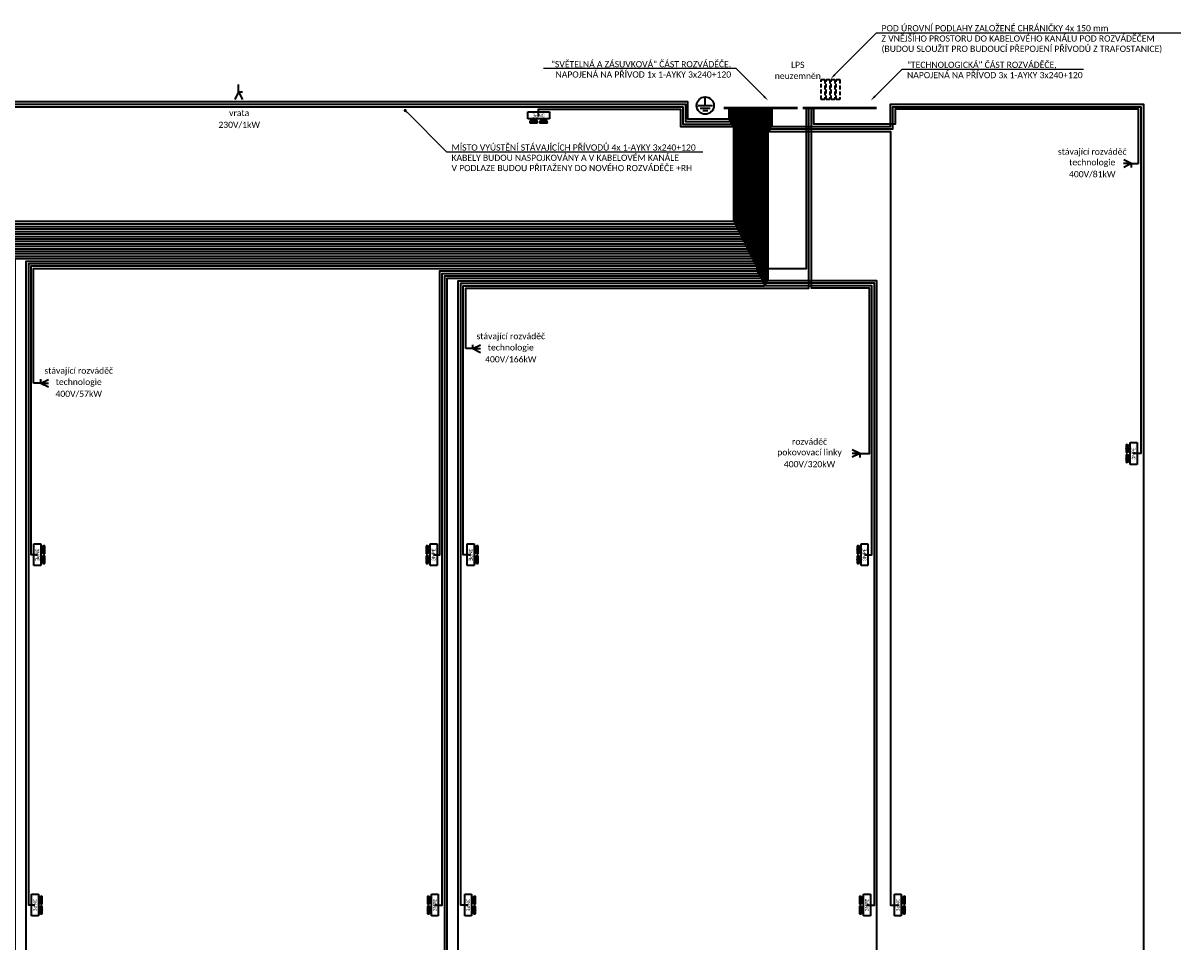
# Model space of a CAD drawing. Header units: millimetres. Extents: x 888143 to 1496244, y -180350 to -113621.
# Tile 6 of 11: x 950425 to 997314, y -158039 to -120811. Entities that reach past the tile are written whole.
import ezdxf
from ezdxf import colors
from ezdxf.entities.mleader import LeaderData, LeaderLine
from ezdxf.enums import TextEntityAlignment as Align
from ezdxf.math import Vec2, Vec3

# ---------------------------------------------------------------- set-up
doc = ezdxf.new("R2010")
doc.units = ezdxf.units.MM
doc.header["$LTSCALE"] = 50
doc.linetypes.add('ČÁRKOVANÁ2', pattern=[9.525, 6.35, -3.175])
for name, color, linetype, lineweight in [('E-LPS', 1, 'Continuous', 35), ('E-p_vo', 7, 'Continuous', 35), ('E-přístroje', 7, 'Continuous', 35), ('E-rozváděče', 7, 'Continuous', 35), ('E-spotřebiče', 7, 'Continuous', 35), ('E-texty', 7, 'Continuous', 35), ('E-uzemnění', 7, 'Continuous', 35)]:
    doc.layers.add(name, color=color, linetype=linetype, lineweight=lineweight)
doc.styles.get("Standard").update_dxf_attribs({"font": 'CALIBRI.TTF'})

# ---------------------------------------------------------------- blocks, each defined once
blk = doc.blocks.new('Zásuvková skříň 400V')
for p, q in [((-220, 70), (220, 70)), ((-220, -70), (-220, 70)), ((220, 70), (220, -70)), ((220, -70), (-220, -70))]:
    blk.add_line(p, q)
at = {"color": 0, "linetype": 'ByBlock'}
for p, q in [((-20, 150), (-180, 150)), ((180, 150), (20, 150))]:
    blk.add_line(p, q, dxfattribs=at)
for centre, major_axis, start_param, end_param in [((-100, 150), (-56.6, 56.6), 0.785398, 3.926991), ((-100, 150), (-53.2, 53.2), 0.785398, 3.926991), ((-100, 150), (-48.9, -48.9), -0.785398, 2.356194), ((-100, 150), (-44.7, -44.7), -0.785398, 2.356194), ((-100, 150), (-40.4, -40.4), -0.785398, 2.356194), ((-100, 150), (-36.2, 36.2), 0.785398, 3.926991), ((-100, 150), (-31.9, 31.9), 0.785398, 3.926991), ((-100, 150), (-27.7, 27.7), 0.785398, 3.926991), ((-100, 150), (-23.4, -23.4), -0.785398, 2.356194), ((-100, 150), (-19.1, 19.1), 0.785398, 3.926991), ((-100, 150), (-14.9, -14.9), -0.785398, 2.356194), ((-100, 150), (-10.6, 10.6), 0.785398, 3.926991), ((-100, 150), (-6.39, -6.39), -0.785398, 2.356194), ((-100, 150), (-2.13, 2.13), 0.785398, 3.926991), ((100, 150), (-56.6, 56.6), 0.785398, 3.926991), ((100, 150), (-53.2, 53.2), 0.785398, 3.926991), ((100, 150), (-48.9, -48.9), -0.785398, 2.356194), ((100, 150), (-44.7, -44.7), -0.785398, 2.356194), ((100, 150), (-40.4, -40.4), -0.785398, 2.356194), ((100, 150), (-36.2, 36.2), 0.785398, 3.926991), ((100, 150), (-31.9, 31.9), 0.785398, 3.926991), ((100, 150), (-27.7, 27.7), 0.785398, 3.926991), ((100, 150), (-23.4, -23.4), -0.785398, 2.356194), ((100, 150), (-19.1, 19.1), 0.785398, 3.926991), ((100, 150), (-14.9, -14.9), -0.785398, 2.356194), ((100, 150), (-10.6, 10.6), 0.785398, 3.926991), ((100, 150), (-6.39, -6.39), -0.785398, 2.356194), ((100, 150), (-2.13, 2.13), 0.785398, 3.926991)]:
    blk.add_ellipse(centre, major_axis=major_axis, ratio=1, start_param=start_param, end_param=end_param, dxfattribs=at)
blk.add_text('3NPE', height=75).set_placement((0, 0), align=Align.MIDDLE_CENTER)
blk = doc.blocks.new('Vývod 3F')
at = {"color": 0, "linetype": 'ByBlock', "lineweight": -2, "ltscale": 25}
for q in [(0, 0), (98.16, 53.06), (200.62, 51.62), (201.04, 0), (200.62, -51.62)]:
    blk.add_line((98.16, 0), q, dxfattribs=at)
blk = doc.blocks.new('Vývod 1F')
at = {"color": 0, "linetype": 'ByBlock', "lineweight": -2, "ltscale": 25}
for q in [(0, 0), (98.16, 53.06), (200.62, 51.62), (200.62, -51.62)]:
    blk.add_line((98.16, 0), q, dxfattribs=at)
blk = doc.blocks.new('Uzemnění')
at = {"color": 0, "linetype": 'ByBlock', "ltscale": 10}
for p, q in [((-150, 0), (150, 0)), ((0, 0), (0, 150)), ((-100, -50), (100, -50)), ((-50, -100), (50, -100))]:
    blk.add_line(p, q, dxfattribs=at)
blk.add_circle((0, 0), 175, dxfattribs=at)
blk = doc.blocks.new('_Dot')
at = {"color": 0, "linetype": 'ByBlock', "lineweight": -2}
blk.add_line((-0.5, 0), (-1, 0), dxfattribs=at)
at = {"color": 0, "linetype": 'ByBlock', "const_width": 0.5}
blk.add_lwpolyline([(-0.25, 0, 1), (0.25, 0, 1)], format="xyb", close=True, dxfattribs=at)

msp = doc.modelspace()

# ---------------------------------------------------------------- linework, layer by layer
at = {"layer": 'E-p_vo', "linetype": 'ČÁRKOVANÁ2', "ltscale": 0.5}
for points in [[(982900, -123900), (982750, -123900), (982750, -123100), (982900, -123100)], [(983100, -123900), (982950, -123900), (982950, -123100), (983100, -123100)], [(983300, -123900), (983150, -123900), (983150, -123100), (983300, -123100)], [(983500, -123900), (983350, -123900), (983350, -123100), (983500, -123100)]]:
    msp.add_lwpolyline(points, close=True, dxfattribs=at)
at = {"layer": 'E-p_vo'}
for points in [[(897650, -134300), (897650, -132700), (923400, -132700), (923400, -129050), (979300, -129050), (979300, -124250)], [(914300, -167450), (914300, -166350), (917000, -166350), (917000, -164250), (919050, -164250), (919050, -159500), (924350, -159500), (924350, -129250), (979400, -129250), (979400, -124250)], [(916650, -164150), (918950, -164150), (918950, -159400), (924250, -159400), (924250, -129150), (979350, -129150), (979350, -124250)], [(918300, -132600), (923300, -132600), (923300, -128950), (979250, -128950), (979250, -124250)], [(979200, -124250), (979200, -128850), (922550, -128850), (922550, -124150), (922350, -124150)], [(979000, -124250), (979000, -124700), (977350, -124700), (977350, -124000), (925950, -124000), (925950, -125600), (924400, -125600)], [(929300, -124300), (929300, -124100), (977250, -124100), (977250, -124800), (979050, -124800), (979050, -124250)], [(929300, -169800), (929300, -170050), (950000, -170050), (950000, -130250), (979900, -130250), (979900, -124250)], [(932800, -145150), (932800, -144950), (949600, -144950), (949600, -129850), (979700, -129850), (979700, -124250)], [(932800, -132300), (932800, -132050), (949100, -132050), (949100, -129350), (979450, -129350), (979450, -124250)], [(943300, -124500), (943300, -124200), (977150, -124200), (977150, -124900), (979100, -124900), (979100, -124250)], [(943300, -169700), (943300, -169950), (949900, -169950), (949900, -130150), (979850, -130150), (979850, -124250)], [(945000, -132300), (945000, -132150), (949200, -132150), (949200, -129450), (979500, -129450), (979500, -124250)], [(946800, -176350), (946800, -176600), (950100, -176600), (950100, -176600), (950100, -130350), (979950, -130350), (979950, -124250)], [(946800, -145300), (946800, -145050), (949700, -145050), (949700, -129950), (979750, -129950), (979750, -124250)], [(946800, -132550), (946800, -132250), (949300, -132250), (949300, -129550), (979550, -129550), (979550, -124250)], [(949550, -156550), (949800, -156550), (949800, -130050), (979800, -130050), (979800, -124250)], [(950800, -170750), (950550, -170750), (950550, -130450), (980000, -130450), (980000, -124250)], [(950900, -156550), (950650, -156550), (950650, -130550), (980050, -130550), (980050, -124250)], [(951000, -142350), (950750, -142350), (950750, -130650), (980100, -130650), (980100, -124250)], [(950850, -135400), (950850, -130750), (982150, -130750), (982150, -124250)], [(967050, -142350), (967300, -142350), (967300, -130850), (980150, -130850), (980150, -124250)], [(967150, -170750), (967500, -170750), (967500, -131050), (980250, -131050), (980250, -124250)], [(968300, -170750), (968050, -170750), (968050, -131250), (980350, -131250), (980350, -124250)], [(968450, -156550), (968150, -156550), (968150, -131350), (980400, -131350), (980400, -124250)], [(968550, -142350), (968250, -142350), (968250, -131450), (980450, -131450), (980450, -124250)], [(968350, -134000), (968350, -131550), (982250, -131550), (982250, -124250)], [(971300, -124600), (971300, -124300), (977050, -124300), (977050, -125000), (979150, -125000), (979150, -124250)], [(984500, -142350), (984800, -142350), (984800, -131450), (980500, -131450), (980500, -124250)], [(984600, -156550), (984900, -156550), (984900, -131350), (980550, -131350), (980550, -124250)], [(984700, -170750), (985000, -170750), (985000, -131250), (980600, -131250), (980600, -124250)], [(980650, -124250), (980650, -125200), (985550, -125200), (985550, -156550), (985900, -156550)], [(980700, -124250), (980700, -125100), (985650, -125100), (985650, -124200), (995700, -124200), (995700, -138250), (995400, -138250)], [(980750, -124250), (980750, -125000), (985550, -125000), (985550, -124100), (995800, -124100), (995800, -172750), (995450, -172750)], [(984600, -138250), (984700, -138250), (984700, -131550), (982350, -131550), (982350, -124250)], [(995600, -126500), (995600, -124300), (985750, -124300), (985750, -124900), (982450, -124900), (982450, -124250)], [(926350, -157450), (926050, -157450), (926050, -144850), (949500, -144850), (949500, -129750), (979650, -129750), (979650, -124300)], [(932800, -144150), (932800, -144400), (949400, -144400), (949400, -129650), (979600, -129650), (979600, -124300)], [(964300, -176200), (967600, -176200), (967600, -131150), (980300, -131150), (980300, -124300)], [(967100, -156550), (967400, -156550), (967400, -130950), (980200, -130950), (980200, -124300)]]:
    msp.add_lwpolyline(points, dxfattribs=at)
at = {"layer": 'E-rozváděče', "const_width": 100}
for points in [[(981800, -124250), (978800, -124250)], [(985000, -124250), (982000, -124250)]]:
    msp.add_lwpolyline(points, dxfattribs=at)

# ---------------------------------------------------------------- block references
at = {"layer": 'E-přístroje', "xscale": 2, "yscale": 2, "zscale": 2}
for p, rotation in [((971300, -124550), 180), ((995400, -138250), 90), ((951000, -142350), 270), ((967050, -142350), 90), ((968550, -142350), 270), ((984500, -142350), 90), ((950900, -156550), 270), ((967100, -156550), 90), ((968450, -156550), 270), ((984600, -156550), 90), ((985850, -156550), 270)]:
    msp.add_blockref('Zásuvková skříň 400V', p, dxfattribs=dict(at, rotation=rotation))
at = {"layer": 'E-spotřebiče', "xscale": 3, "yscale": 3, "zscale": 3}
for name, p, rotation in [('Vývod 1F', (959150, -123300), 270), ('Vývod 3F', (995600, -126500), 180), ('Vývod 3F', (984600, -138250), 180)]:
    msp.add_blockref(name, p, dxfattribs=dict(at, rotation=rotation))
for p in [(968350, -134000), (950850, -135400)]:
    msp.add_blockref('Vývod 3F', p, dxfattribs=at)
at = {"layer": 'E-uzemnění', "xscale": 2, "yscale": 2, "zscale": 2}
msp.add_blockref('Uzemnění', (978050, -124150), dxfattribs=at)

# ---------------------------------------------------------------- texts
at = {"layer": 'E-LPS'}
for s, p in [('LPS', (981800, -122500)), ('neuzemněn', (981800, -122950))]:
    msp.add_text(s, height=250, dxfattribs=at).set_placement(p, align=Align.MIDDLE_CENTER)
at = {"layer": 'E-texty', "ltscale": 0.02}
for s, p in [('vrata', (959175, -124450)), ('230V/1kW', (959175, -124931)), ('stávající rozváděč', (993725, -126019)), ('technologie', (993725, -126450)), ('400V/81kW', (993725, -126931)), ('stávající rozváděč', (970175, -133493)), ('technologie', (970175, -133950)), ('400V/166kW', (970175, -134431)), ('stávající rozváděč', (952675, -134893)), ('technologie', (952675, -135350)), ('400V/57kW', (952675, -135831)), ('rozváděč', (982275, -137769)), ('pokovovací linky', (982275, -138200)), ('400V/320kW', (982275, -138681))]:
    msp.add_text(s, height=250, dxfattribs=at).set_placement(p, align=Align.MIDDLE_CENTER)

# ---------------------------------------------------------------- leaders
at = {"layer": 'E-texty'}
ml = msp.add_multileader_mtext('Standard', dxfattribs=at)
ml.set_content('POD ÚROVNÍ PODLAHY ZALOŽENÉ CHRÁNIČKY 4x 150 mm\\PZ VNĚJŠÍHO PROSTORU DO KABELOVÉHO KANÁLU POD ROZVÁDĚČEM\\P(BUDOU SLOUŽIT PRO BUDOUCÍ PŘEPOJENÍ PŘÍVODŮ Z TRAFOSTANICE)', color=256)
ml.set_leader_properties()
ml.build(insert=Vec2(0, 0))
ml.multileader.update_dxf_attribs({"text_left_attachment_type": 6, "text_right_attachment_type": 6, "dogleg_length": 0, "arrow_head_size": 250, "scale": 50})
ctx = ml.context
ctx.base_point, ctx.scale, ctx.char_height, ctx.arrow_head_size, ctx.landing_gap_size, ctx.plane_origin = Vec3(984992, -121208), 50, 250, 250, 200, Vec3(982550, -123650)
ctx.left_attachment, ctx.right_attachment = 6, 6
notes = []
notes.append((ctx, [(0, (1, 1, 0), (984992, -121208), (1, 0), 0, [(0, [(983125, -123075)], 0, [])])]))
ctx.mtext.insert, ctx.mtext.line_spacing_style, ctx.mtext.flow_direction = Vec3(985192, -120892), 2, 5
ml = msp.add_multileader_mtext('Standard', dxfattribs=at)
ml.set_content('"SVĚTELNÁ A ZÁSUVKOVÁ" ČÁST ROZVÁDĚČE,\\PNAPOJENÁ NA PŘÍVOD 1x 1-AYKY 3x240+120', color=256)
ml.set_leader_properties()
ml.build(insert=Vec2(0, 0))
ml.multileader.update_dxf_attribs({"text_left_attachment_type": 6, "text_right_attachment_type": 6, "dogleg_length": 0, "arrow_head_size": 250, "scale": 50})
ctx = ml.context
ctx.base_point, ctx.scale, ctx.char_height, ctx.arrow_head_size, ctx.landing_gap_size, ctx.plane_origin = Vec3(971583, -122650), 50, 250, 250, 200, Vec3(980600, -123950)
ctx.left_attachment, ctx.right_attachment, ctx.text_align_type = 6, 6, 2
notes.append((ctx, [(0, (1, 1, 0), (979300, -122650), (-1, 0), 0, [(0, [(980600, -123950)], 0, [])])]))
ctx.mtext.insert, ctx.mtext.alignment, ctx.mtext.line_spacing_style, ctx.mtext.flow_direction = Vec3(979100, -122350), 3, 2, 5
ml = msp.add_multileader_mtext('Standard', dxfattribs=at)
ml.set_content('"TECHNOLOGICKÁ" ČÁST ROZVÁDĚČE,\\PNAPOJENÁ NA PŘÍVOD 3x 1-AYKY 3x240+120', color=256)
ml.set_leader_properties()
ml.build(insert=Vec2(0, 0))
ml.multileader.update_dxf_attribs({"text_left_attachment_type": 6, "text_right_attachment_type": 6, "dogleg_length": 0, "arrow_head_size": 250, "scale": 50})
ctx = ml.context
ctx.base_point, ctx.scale, ctx.char_height, ctx.arrow_head_size, ctx.landing_gap_size, ctx.plane_origin = Vec3(986025, -122675), 50, 250, 250, 200, Vec3(984750, -123950)
ctx.left_attachment, ctx.right_attachment = 6, 6
notes.append((ctx, [(0, (1, 1, 0), (986025, -122675), (1, 0), 0, [(0, [(984750, -123950)], 0, [])])]))
ctx.mtext.insert, ctx.mtext.line_spacing_style, ctx.mtext.flow_direction = Vec3(986225, -122375), 2, 5
ml = msp.add_multileader_mtext('Standard', dxfattribs=at)
ml.set_content('MÍSTO VYÚSTĚNÍ STÁVAJÍCÍCH PŘÍVODŮ 4x 1-AYKY 3x240+120\\PKABELY BUDOU NASPOJKOVÁNY A V KABELOVÉM KANÁLE\\PV PODLAZE BUDOU PŘITAŽENY DO NOVÉHO ROZVÁDĚČE +RH', color=256)
ml.set_leader_properties()
ml.set_arrow_properties(name='DOT')
ml.build(insert=Vec2(0, 0))
ml.multileader.update_dxf_attribs({"text_left_attachment_type": 6, "text_right_attachment_type": 6, "dogleg_length": 0, "arrow_head_size": 125, "scale": 50})
ctx = ml.context
ctx.base_point, ctx.scale, ctx.char_height, ctx.arrow_head_size, ctx.landing_gap_size, ctx.plane_origin = Vec3(967575, -126025), 50, 250, 125, 200, Vec3(965900, -124350)
ctx.left_attachment, ctx.right_attachment = 6, 6
notes.append((ctx, [(0, (1, 1, 0), (967575, -126025), (1, 0), 0, [(0, [(965900, -124350)], 0, [])])]))
ctx.mtext.insert, ctx.mtext.line_spacing_style, ctx.mtext.flow_direction = Vec3(967775, -125725), 2, 5
for ctx, leaders in notes:
    for number, flags, end, landing, length, lines in leaders:
        leader = LeaderData()
        leader.index, (leader.has_last_leader_line, leader.has_dogleg_vector, leader.attachment_direction) = number, flags
        leader.last_leader_point, leader.dogleg_vector, leader.dogleg_length = Vec3(end), Vec3(landing), length
        for number, points, colour, breaks in lines:
            line = LeaderLine()
            line.index, line.vertices, line.color, line.breaks = number, Vec3.list(points), colors.encode_raw_color(colour), breaks
            leader.lines.append(line)
        ctx.leaders.append(leader)

doc.saveas('drawing.dxf')
